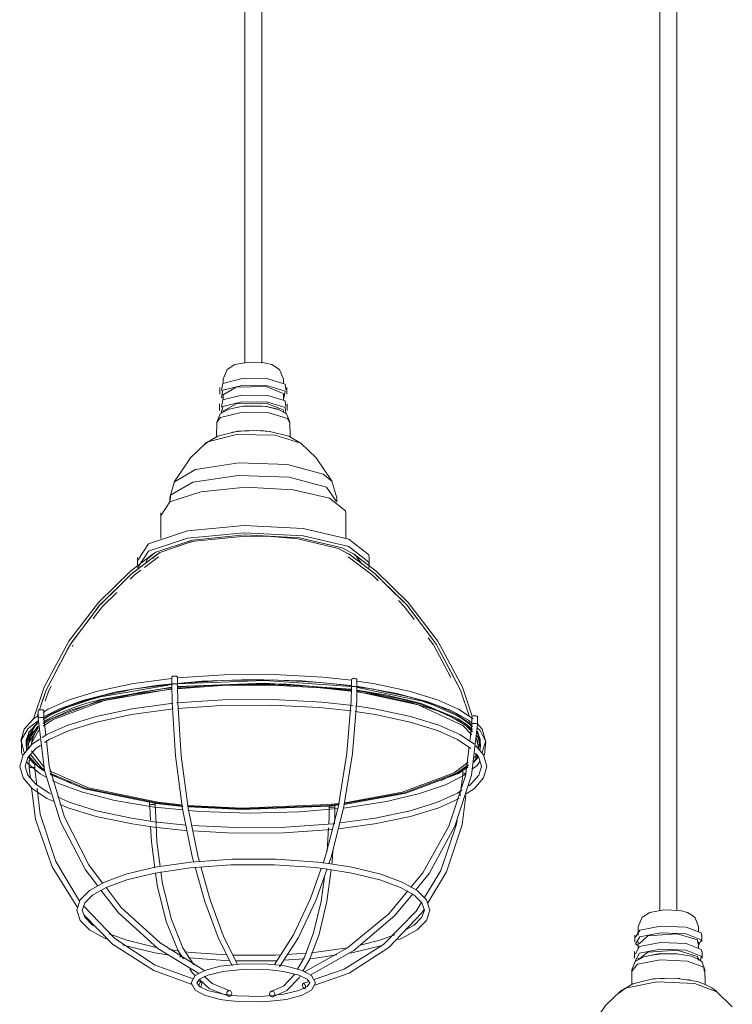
# Model space of a CAD drawing. Header units: millimetres. Extents: x 2868 to 10853, y -1210 to 7822.
# Tile 2 of 21: x 5616 to 5870, y -485 to -133. Entities that reach past the tile are written whole.
import ezdxf

# ---------------------------------------------------------------- set-up
doc = ezdxf.new("R2010")
doc.units = ezdxf.units.MM
doc.layers.add('E-LITE-EQPM', color=7, linetype='Continuous', lineweight=20)

# ---------------------------------------------------------------- blocks, each defined once
blk = doc.blocks.new('62802-7L - 64314-44-7L SAMBA Black_ribbon beige pendant lamp ø450-7L-659210-00 Isometrico PDF')
at = {"layer": 'E-LITE-EQPM', "color": 253, "lineweight": 15, "true_color": 0xaaaaaa}
for p, q in [((2588.73, 208.8), (2588.73, -451.22)), ((2594.73, -451.17), (2594.73, 208.8)), ((2440.4, 20.34), (2440.4, -255.43)), ((2446.4, -255.52), (2446.4, 20.34)), ((2432.65, -261.22), (2432.65, -262.8)), ((2454.16, -262.93), (2454.16, -261.22)), ((2431.39, -264.23), (2431.39, -266.62)), ((2432.65, -266.62), (2432.65, -268.61)), ((2454.16, -268.77), (2454.16, -266.62)), ((2455.42, -266.62), (2455.42, -264.23)), ((2431.31, -270.1), (2431.31, -272.49)), ((2442.55, -270.81), (2448.02, -271.09)), ((2455.5, -272.49), (2455.5, -270.1)), ((2432.65, -272.49), (2432.65, -272.88)), ((2448.02, -271.09), (2452.26, -272.09)), ((2454.16, -273), (2454.16, -272.49)), ((2430.4, -276.54), (2430.29, -281.8)), ((2456.52, -281.83), (2456.41, -276.54)), ((2451.12, -281.28), (2460.35, -284.13)), ((2413.6, -303.69), (2415.29, -297.75)), ((2473.22, -303.69), (2471.52, -297.75)), ((2413.59, -303.81), (2413.59, -305.12)), ((2473.22, -305.27), (2473.22, -303.81)), ((2410.36, -309.07), (2410.36, -318.18)), ((2476.45, -318.13), (2476.45, -309.07)), ((2401.98, -325.01), (2401.98, -327.64)), ((2404.3, -327.49), (2409.23, -323.73)), ((2484.83, -327.64), (2484.83, -325.01)), ((2414.25, -367.66), (2414.25, -370.41)), ((2416.18, -370.02), (2427.02, -369.27)), ((2416.25, -370.4), (2416.25, -367.66)), ((2478.46, -368.57), (2478.46, -371.3)), ((2478.47, -368.52), (2478.55, -368.45)), ((2480.46, -371.33), (2480.46, -368.57)), ((2403.88, -372.96), (2410.98, -371.97)), ((2411.06, -371.97), (2403.93, -372.97)), ((2414.25, -370.41), (2414.25, -370.43)), ((2468.72, -371.51), (2477.5, -372.5)), ((2477.94, -372.24), (2477.4, -372.17)), ((2477.43, -372.17), (2477.94, -372.24)), ((2477.5, -372.5), (2478.47, -372.63)), ((2478.48, -372.32), (2477.94, -372.24)), ((2477.94, -372.24), (2478.46, -372.31)), ((2478.46, -371.3), (2478.46, -371.32)), ((2478.55, -371.19), (2478.47, -371.26)), ((2480.49, -372.59), (2482.47, -372.89)), ((2482.62, -372.93), (2480.58, -372.62)), ((2501.62, -376.7), (2500.17, -376.3)), ((2366.53, -379.66), (2366.53, -382.43)), ((2368.53, -382.38), (2368.53, -379.66)), ((2383.86, -377.1), (2379.92, -378.38)), ((2366.53, -382.43), (2366.53, -382.45)), ((2369.61, -383.02), (2368.32, -383.85)), ((2369.23, -388.51), (2368.53, -382.38)), ((2373.87, -380.79), (2371.08, -382.17)), ((2521.55, -381.86), (2521.55, -384.58)), ((2523.55, -384.63), (2523.55, -381.86)), ((2366.44, -385.26), (2362.27, -391.33)), ((2521.55, -384.58), (2520.77, -390.76)), ((2521.73, -386.48), (2520.78, -385.58)), ((2521.55, -384.58), (2521.55, -384.6)), ((2522.47, -384.33), (2522.22, -384.34)), ((2360.37, -390.54), (2360.51, -391.01)), ((2362.35, -389.96), (2362.69, -388.94)), ((2363.13, -390.98), (2364.24, -387.63)), ((2363.13, -390.98), (2364.01, -388.32)), ((2364.15, -390.99), (2365.2, -387.85)), ((2523.83, -393.06), (2523.17, -389.63)), ((2523.68, -390.98), (2523.19, -389.49)), ((2523.68, -390.98), (2523.19, -389.49)), ((2523.21, -389.62), (2523.84, -393.05)), ((2523.89, -389.49), (2523.38, -388.57)), ((2524.46, -389.96), (2524.13, -388.98)), ((2526.44, -390.54), (2526.34, -390.87)), ((2368.52, -399.85), (2364.18, -394.07)), ((2522.16, -397.99), (2523.8, -395.69)), ((2522.98, -395.75), (2523.29, -395.13)), ((2523.29, -395.15), (2522.99, -395.78)), ((2363.26, -398.92), (2363.26, -400.31)), ((2363.26, -400.31), (2363.73, -404.02)), ((2363.26, -400.31), (2363.26, -400.33)), ((2364.18, -400), (2363.93, -400.02)), ((2365.99, -406.3), (2365.28, -400.46)), ((2518.24, -402.79), (2517.47, -409.03)), ((2517.41, -409.46), (2517.33, -410.16)), ((2406.6, -419.02), (2406.36, -413.81)), ((2407.98, -414.16), (2418.32, -415.17)), ((2408.66, -420.16), (2408.35, -413.56)), ((2408.54, -412.91), (2418.25, -413.98)), ((2408.88, -412.72), (2418.2, -413.74)), ((2417.91, -413.73), (2408.88, -412.72)), ((2417.85, -413.42), (2409.32, -412.46)), ((2419.34, -420.6), (2408.13, -419.4)), ((2469.8, -429.89), (2470.29, -421.57)), ((2602.5, -456.94), (2601.3, -453.73)), ((2580.99, -456.94), (2580.99, -459.95)), ((2602.5, -458.81), (2602.5, -456.94)), ((2579.73, -459.95), (2579.73, -462.34)), ((2603.44, -459.18), (2603.7, -460.28)), ((2603.76, -462.34), (2603.76, -459.95)), ((2580.95, -463.73), (2580.05, -463.11)), ((2580.99, -462.34), (2580.99, -464.85)), ((2602.21, -461.65), (2602.32, -462.89)), ((2603.44, -461.57), (2602.4, -463.88)), ((2602.5, -464.65), (2602.5, -462.34)), ((2413.18, -465.02), (2416.88, -465.62)), ((2417.77, -467.74), (2417.07, -467.66)), ((2462.38, -466.35), (2455.56, -466.84)), ((2579.65, -465.82), (2579.65, -468.21)), ((2584.37, -467.33), (2589.27, -466.6)), ((2602.21, -467.53), (2602.35, -468.71)), ((2603.51, -467.44), (2603.28, -469.16)), ((2603.51, -465.05), (2603.77, -466.15)), ((2603.83, -468.21), (2603.83, -465.82)), ((2461.55, -468.42), (2454.31, -468.92)), ((2580.23, -469.19), (2579.97, -468.99)), ((2580.99, -468.21), (2580.99, -468.69)), ((2602.5, -468.86), (2602.5, -468.21)), ((2604.75, -472.37), (2603.85, -469.66)), ((2604.58, -472.86), (2604.4, -471.45)), ((2578.74, -472.26), (2578.63, -477.57)), ((2604.85, -477.55), (2604.75, -472.26)), ((2424.74, -476.64), (2423.66, -476.24)), ((2463.2, -476.5), (2461.3, -477.16)), ((2586.47, -475.59), (2586.99, -475.65)), ((2598.74, -475.85), (2599.6, -476.01)), ((2434.63, -481.77), (2433.25, -481.22)), ((2461.75, -479.11), (2461.99, -479.03)), ((2614.6, -485.53), (2608.68, -479.84))]:
    blk.add_line(p, q, dxfattribs=at)
at = {"layer": 'E-LITE-EQPM', "color": 7, "lineweight": 15, "true_color": 0xfdfdfd}
for p, q in [((2440.62, -317.38), (2450.08, -317.52)), ((2449.76, -317.52), (2440.62, -317.38)), ((2459.26, -318.35), (2449.83, -317.52)), ((2450.16, -317.52), (2459.26, -318.35)), ((2400.71, -330.22), (2409.23, -323.73)), ((2404.48, -328.58), (2409.51, -324.75)), ((2404.87, -327.14), (2405.62, -325.48)), ((2485.96, -331.34), (2477.3, -324.75)), ((2483.54, -328.27), (2477.58, -323.73)), ((2402.38, -329.22), (2402.11, -328.56)), ((2402.39, -328.94), (2404.3, -327.49)), ((2484.75, -328.19), (2484.44, -329.09)), ((2388.74, -341.81), (2399.31, -331.41)), ((2393.14, -337.48), (2398.13, -332.57)), ((2488.03, -333.35), (2485.96, -331.34)), ((2489.3, -333.18), (2487.72, -331.62)), ((2489.3, -333.18), (2488.78, -332.67)), ((2497.63, -341.37), (2489.48, -333.35)), ((2494.51, -338.3), (2489.48, -333.35)), ((2496.32, -340.08), (2494.72, -338.51)), ((2497.34, -342.45), (2495.25, -340.41)), ((2500.92, -347.17), (2497.34, -342.45)), ((2508.2, -355.16), (2499.2, -343.2)), ((2378.19, -355.72), (2385.4, -346.14)), ((2506.86, -353.39), (2501.79, -346.64)), ((2507.76, -356.2), (2505.89, -353.73)), ((2370.26, -370.59), (2377.38, -357.15)), ((2378.67, -356.91), (2379.05, -356.2)), ((2514, -367.89), (2507.76, -356.2)), ((2389.28, -374.46), (2397.38, -372.74)), ((2410.98, -371.97), (2414.23, -371.6)), ((2414.28, -371.59), (2411.06, -371.97)), ((2416.44, -371.37), (2420.52, -371)), ((2420.46, -371.01), (2416.44, -371.37)), ((2477.4, -372.17), (2455.18, -370.32)), ((2455.37, -370.32), (2477.43, -372.17)), ((2455.37, -370.61), (2462.79, -371.03)), ((2462.84, -371.03), (2468.72, -371.51)), ((2491.98, -374.36), (2480.58, -372.37)), ((2482.47, -372.89), (2495.9, -375.5)), ((2496.06, -375.54), (2482.62, -372.93)), ((2496.29, -374.2), (2489.38, -372.73)), ((2366.97, -379.43), (2368.07, -376.11)), ((2385.71, -375.59), (2377.09, -378.47)), ((2384.54, -375.79), (2387.08, -375)), ((2500.17, -376.3), (2492.13, -374.39)), ((2507.91, -377.53), (2500.36, -375.2)), ((2377.01, -378.5), (2370.76, -381.39)), ((2379.92, -378.38), (2373.87, -380.79)), ((2516.41, -381.61), (2507.82, -377.74)), ((2514.83, -380.51), (2509.6, -378.17)), ((2366.14, -381.91), (2366.55, -380.7)), ((2366.14, -381.91), (2366.55, -380.7)), ((2368.54, -382.57), (2370.18, -381.47)), ((2512.88, -381.2), (2512.45, -381)), ((2512.49, -380.99), (2512.91, -381.19)), ((2517.81, -382.44), (2516.44, -381.62)), ((2519.93, -384.88), (2516.63, -382.7)), ((2364.01, -388.32), (2364.85, -385.81)), ((2364.24, -387.63), (2364.85, -385.81)), ((2365.54, -385.09), (2365.23, -385.4)), ((2366.19, -384.51), (2365.57, -385.07)), ((2520.78, -385.58), (2519.95, -384.89)), ((2362.37, -390.54), (2363.13, -393.18)), ((2362.73, -388.85), (2362.86, -388.45)), ((2362.93, -388.25), (2363.33, -387.07)), ((2523.75, -388.24), (2523.44, -387.68)), ((2524.13, -388.98), (2523.49, -387.1)), ((2523.82, -388.4), (2523.7, -387.99)), ((2524.44, -389.98), (2523.81, -388.36)), ((2524.14, -389.49), (2523.89, -388.64)), ((2524.54, -393.63), (2523.89, -389.49)), ((2524.44, -390.54), (2524.17, -391.45)), ((2524.44, -390.54), (2524.2, -389.7)), ((2360.51, -391.01), (2361.56, -394.68)), ((2362.16, -391.32), (2362.53, -393.59)), ((2362.27, -391.33), (2362.37, -393.97)), ((2524.15, -391.53), (2523.72, -393.03)), ((2524.36, -393.43), (2524.47, -393.05)), ((2526.03, -391.98), (2525.25, -394.68)), ((2526.34, -390.87), (2526.05, -391.89)), ((2363.26, -397.54), (2363.26, -398.73)), ((2363.27, -397.51), (2363.28, -397.49)), ((2363.28, -397.49), (2363.36, -397.42)), ((2363.36, -397.42), (2363.5, -397.36)), ((2363.47, -395.5), (2363.63, -395.75)), ((2363.5, -397.36), (2363.69, -397.31)), ((2523.89, -396.25), (2522.15, -398.23)), ((2522.51, -396.63), (2523.46, -395.33)), ((2364.69, -400.02), (2364.44, -400)), ((2365.2, -400.17), (2365.08, -400.1)), ((2365.26, -400.24), (2365.2, -400.17)), ((2365.26, -400.26), (2365.26, -398.62)), ((2365.26, -400.26), (2365.26, -400.24)), ((2518.28, -401.03), (2518.28, -402.46)), ((2371.04, -402.35), (2373.21, -403.31)), ((2516.06, -402.22), (2510.53, -404.66)), ((2518.28, -402.46), (2518.24, -402.76)), ((2518.28, -402.46), (2518.29, -402.49)), ((2518.28, -402.46), (2518.28, -402.46)), ((2518.38, -402.34), (2518.3, -402.41)), ((2518.52, -402.28), (2518.38, -402.34)), ((2518.71, -402.23), (2518.52, -402.28)), ((2518.95, -402.2), (2518.71, -402.23)), ((2519.2, -402.19), (2518.95, -402.2)), ((2406.35, -412.55), (2406.35, -413.59)), ((2407.27, -413.28), (2407.02, -413.3)), ((2407.53, -413.28), (2407.27, -413.28)), ((2408.35, -412.88), (2408.35, -412.64)), ((2408.35, -413.47), (2408.35, -412.91)), ((2408.35, -413.56), (2408.35, -413.55)), ((2470.56, -414.82), (2470.57, -414.48)), ((2470.57, -413.82), (2470.57, -414.48)), ((2470.57, -414.48), (2470.57, -414.5)), ((2470.57, -414.48), (2470.57, -414.48)), ((2470.66, -414.35), (2470.58, -414.42)), ((2470.8, -414.28), (2470.66, -414.35)), ((2471, -414.23), (2470.8, -414.28)), ((2471.23, -414.2), (2471, -414.23)), ((2471.49, -414.18), (2471.23, -414.2)), ((2471.75, -414.19), (2471.49, -414.18)), ((2471.99, -414.22), (2471.75, -414.19)), ((2472.21, -414.26), (2471.99, -414.22)), ((2472.39, -414.32), (2472.21, -414.26)), ((2472.51, -414.39), (2472.39, -414.32)), ((2472.56, -414.47), (2472.51, -414.39)), ((2472.57, -414.49), (2472.56, -414.47)), ((2472.56, -414.73), (2472.57, -414.5)), ((2472.57, -414.49), (2472.57, -413.55))]:
    blk.add_line(p, q, dxfattribs=at)
at = {"layer": 'E-LITE-EQPM', "color": 7, "lineweight": 15, "true_color": 0xfefefe}
for p, q in [((2407.51, -325.21), (2407.99, -324.71)), ((2408.06, -324.69), (2407.58, -325.2)), ((2378.29, -377.72), (2384.54, -375.79)), ((2364.91, -385.63), (2365.16, -384.86)), ((2364.91, -385.63), (2365.16, -384.86)), ((2408.3, -413.46), (2408.18, -413.4))]:
    blk.add_line(p, q, dxfattribs=at)
at = {"layer": 'E-LITE-EQPM', "color": 253, "lineweight": 15, "true_color": 0xaaaaaa}
for points in [[(2432.65, -261.22, 0), (2434, -257.83, 0), (2436.76, -256.08, 0), (2441.84, -255.14, 0), (2446.73, -255.31, 0)], [(2454.16, -261.22, 0), (2452.81, -257.83, 0), (2450.05, -256.08, 0), (2446.73, -255.31, 0)], [(2432.08, -265.35, 0), (2432.55, -262.79, 0), (2439.38, -261.07, 0), (2448.56, -261.2, 0)], [(2432.39, -267.96, 0), (2432.08, -267.74, 0), (2432.55, -265.19, 0), (2439.38, -263.47, 0), (2448.56, -263.6, 0)], [(2448.56, -261.2, 0), (2454.73, -263.1, 0), (2455, -265.1, 0)], [(2448.56, -263.6, 0), (2454.73, -265.5, 0), (2454.26, -268.06, 0)], [(2432.01, -271.23, 0), (2432.48, -268.65, 0), (2439.35, -266.93, 0), (2448.59, -267.06, 0)], [(2432.68, -266.86, 0), (2437.3, -264.16, 0), (2448.02, -263.92, 0)], [(2448.02, -263.92, 0), (2454.13, -266.38, 0), (2454.16, -266.62, 0)], [(2448.59, -267.06, 0), (2454.8, -268.97, 0), (2455.07, -270.98, 0)], [(2430.4, -276.65, 0), (2431.56, -273.66, 0), (2434.61, -271.95, 0), (2439.76, -270.95, 0), (2446.39, -270.89, 0), (2448.19, -271.08, 0)], [(2431.96, -273.58, 0), (2432.48, -271.05, 0), (2439.35, -269.32, 0), (2448.59, -269.45, 0)], [(2432.68, -272.73, 0), (2437.3, -270.03, 0), (2448.02, -269.79, 0)], [(2448.02, -269.79, 0), (2454.13, -272.25, 0), (2454.16, -272.49, 0)], [(2448.59, -269.45, 0), (2454.8, -271.36, 0), (2454.97, -273.43, 0)], [(2448.99, -273.29, 0), (2439.05, -273.15, 0), (2431.66, -275.01, 0), (2430.4, -276.65, 0)], [(2456.41, -276.65, 0), (2455.25, -273.66, 0), (2452.21, -271.95, 0), (2448.19, -271.08, 0)], [(2456.4, -276.75, 0), (2455.66, -275.35, 0), (2448.99, -273.29, 0)], [(2425.86, -284.71, 0), (2427.16, -283.65, 0), (2437.38, -281.09, 0), (2451.12, -281.28, 0)], [(2426.25, -284.3, 0), (2430.7, -281.61, 0), (2437.91, -279.88, 0), (2446.01, -279.63, 0), (2449.34, -279.94, 0)], [(2435.6, -280.28, 0), (2435.95, -280.21, 0), (2440.1, -279.68, 0), (2444.65, -279.58, 0), (2449.04, -279.92, 0)], [(2460.56, -284.3, 0), (2456.11, -281.61, 0), (2449.34, -279.94, 0)], [(2415.24, -297.85, 0), (2420.95, -289.34, 0), (2426.47, -284.12, 0)], [(2471.57, -297.85, 0), (2465.86, -289.34, 0), (2460.34, -284.12, 0)], [(2415.2, -297.92, 0), (2422.74, -293.5, 0), (2438.18, -291.16, 0), (2455.61, -291.79, 0)], [(2455.61, -291.79, 0), (2468.38, -295.16, 0), (2471.57, -297.85, 0)], [(2456.2, -296.31, 0), (2437.93, -295.65, 0), (2421.75, -298.1, 0), (2413.84, -302.74, 0), (2413.72, -304.56, 0)], [(2472.97, -304.88, 0), (2469.58, -299.84, 0), (2456.2, -296.31, 0)], [(2457.59, -300.76, 0), (2440.76, -299.9, 0), (2424.65, -301.49, 0), (2413.56, -305.12, 0), (2410.47, -309.81, 0)], [(2476.44, -309.3, 0), (2476.35, -308.34, 0), (2470.61, -303.85, 0), (2457.59, -300.76, 0)], [(2402.1, -328.54, 0), (2405.99, -322.69, 0), (2419.89, -318.14, 0), (2440.09, -316.14, 0), (2461.18, -317.22, 0)], [(2402.11, -325.93, 0), (2405.99, -320.06, 0), (2419.89, -315.51, 0), (2440.09, -313.51, 0), (2461.18, -314.59, 0)], [(2461.18, -314.59, 0), (2477.51, -318.46, 0), (2484.7, -324.09, 0), (2484.82, -325.34, 0)], [(2405.73, -325.33, 0), (2408.56, -323.03, 0), (2421.51, -318.79, 0), (2440.32, -316.93, 0), (2459.96, -317.93, 0)], [(2459.96, -317.93, 0), (2475.16, -321.54, 0), (2479.75, -324.04, 0)], [(2461.18, -317.22, 0), (2477.51, -321.09, 0), (2484.7, -326.72, 0), (2484.75, -328.19, 0)], [(2364.69, -383.06, 0), (2368.67, -371.34, 0), (2377.49, -354.93, 0), (2388.03, -341.06, 0), (2399.52, -329.84, 0), (2407.59, -323.65, 0)], [(2521.67, -381.74, 0), (2518.14, -371.34, 0), (2509.32, -354.93, 0), (2498.79, -341.06, 0), (2487.29, -329.84, 0), (2479.22, -323.65, 0)], [(2488.78, -332.67, 0), (2486.93, -330.85, 0), (2477.58, -323.73, 0)], [(2398.13, -332.57, 0), (2399.88, -330.85, 0), (2402.39, -328.94, 0)], [(2399.31, -331.41, 0), (2399.88, -330.85, 0), (2400.71, -330.22, 0)], [(2487.72, -331.62, 0), (2486.93, -330.85, 0), (2483.54, -328.27, 0)], [(2385.4, -346.14, 0), (2388.46, -342.08, 0), (2393.14, -337.48, 0)], [(2501.79, -346.64, 0), (2498.35, -342.08, 0), (2496.32, -340.08, 0)], [(2388.15, -342.5, 0), (2388.46, -342.08, 0), (2388.74, -341.81, 0)], [(2499.2, -343.2, 0), (2498.35, -342.08, 0), (2497.63, -341.37, 0)], [(2514.23, -366.22, 0), (2508.8, -355.96, 0), (2506.86, -353.39, 0)], [(2510.47, -359.12, 0), (2508.8, -355.96, 0), (2508.2, -355.16, 0)], [(2377.38, -357.15, 0), (2378.01, -355.96, 0), (2378.19, -355.72, 0)], [(2368.24, -380.38, 0), (2370.12, -379.14, 0), (2377.63, -375.82, 0), (2387.74, -372.73, 0), (2400.56, -370.04, 0), (2414.26, -368.23, 0)], [(2414.26, -367.61, 0), (2414.34, -367.54, 0), (2414.48, -367.48, 0), (2414.68, -367.43, 0), (2414.91, -367.39, 0), (2415.17, -367.38, 0), (2415.43, -367.38, 0), (2415.68, -367.4, 0), (2415.89, -367.44, 0), (2416.07, -367.5, 0), (2416.19, -367.56, 0)], [(2416.17, -370, 0), (2425.16, -369.14, 0), (2442.91, -368.58, 0), (2460.71, -369.09, 0), (2477.22, -370.59, 0), (2478.49, -370.76, 0)], [(2416.19, -367.99, 0), (2432.97, -366.88, 0), (2450.95, -366.79, 0), (2468.27, -367.77, 0), (2478.55, -368.89, 0)], [(2416.19, -367.56, 0), (2416.24, -367.63, 0), (2416.23, -367.71, 0)], [(2427.06, -369.27, 0), (2432.36, -368.9, 0), (2450.2, -368.77, 0), (2467.45, -369.7, 0), (2478.48, -370.9, 0)], [(2478.55, -368.45, 0), (2478.7, -368.39, 0), (2478.89, -368.34, 0), (2479.12, -368.3, 0), (2479.38, -368.29, 0), (2479.64, -368.29, 0), (2479.89, -368.32, 0), (2480.11, -368.35, 0), (2480.28, -368.41, 0), (2480.4, -368.47, 0), (2480.45, -368.54, 0), (2480.44, -368.62, 0)], [(2521.93, -382.6, 0), (2516.69, -379.14, 0), (2509.19, -375.82, 0), (2499.07, -372.73, 0), (2486.25, -370.04, 0), (2480.4, -369.16, 0)], [(2368.07, -376.11, 0), (2369.32, -372.37, 0), (2370.26, -370.59, 0)], [(2368.21, -382.11, 0), (2373.85, -379.17, 0), (2382.8, -375.95, 0), (2394.45, -373.05, 0), (2408.72, -370.7, 0), (2414.27, -370.18, 0)], [(2368.3, -385.28, 0), (2371.66, -382.99, 0), (2390.17, -376.06, 0), (2414.24, -371.9, 0)], [(2368.59, -384.31, 0), (2370.71, -382.9, 0), (2377.85, -379.71, 0), (2387.63, -376.68, 0), (2400.16, -374.01, 0), (2414.33, -372.09, 0)], [(2397.38, -372.74, 0), (2400.38, -372.1, 0), (2414.27, -370.23, 0)], [(2422.11, -433.86, 0), (2421.7, -432.39, 0), (2418.15, -414.78, 0), (2415.64, -395.86, 0), (2414.38, -376.82, 0), (2414.25, -370.41, 0)], [(2415.17, -370.15, 0), (2414.91, -370.17, 0), (2414.68, -370.2, 0), (2414.48, -370.25, 0), (2414.34, -370.3, 0), (2414.26, -370.37, 0)], [(2416.19, -370.31, 0), (2416.07, -370.25, 0), (2415.89, -370.2, 0), (2415.68, -370.17, 0), (2415.43, -370.15, 0), (2415.17, -370.15, 0)], [(2416.25, -370.39, 0), (2416.24, -370.37, 0), (2416.19, -370.31, 0)], [(2416.24, -371.9, 0), (2432.15, -370.79, 0), (2450.02, -370.65, 0), (2467.3, -371.57, 0), (2478.25, -372.75, 0)], [(2424.13, -433.65, 0), (2423.68, -432.06, 0), (2420.15, -414.6, 0), (2417.65, -395.82, 0), (2416.38, -376.9, 0), (2416.25, -370.39, 0)], [(2416.26, -371.69, 0), (2416.78, -371.64, 0), (2426.07, -370.89, 0)], [(2468.33, -434.23, 0), (2469.38, -431.26, 0), (2473.82, -413.68, 0), (2476.88, -394.88, 0), (2478.35, -376.06, 0), (2478.46, -371.3, 0)], [(2470.38, -434.42, 0), (2471.32, -431.76, 0), (2475.8, -413.99, 0), (2478.88, -395.03, 0), (2480.35, -376.06, 0), (2480.46, -371.33, 0)], [(2479.38, -371.06, 0), (2479.12, -371.07, 0), (2478.89, -371.1, 0), (2478.7, -371.14, 0), (2478.55, -371.19, 0)], [(2480.46, -371.33, 0), (2480.45, -371.3, 0), (2480.4, -371.24, 0), (2480.28, -371.18, 0), (2480.11, -371.13, 0), (2479.89, -371.09, 0), (2479.64, -371.06, 0), (2479.38, -371.06, 0)], [(2521.72, -384.39, 0), (2520.37, -383.17, 0), (2514.31, -379.77, 0), (2505.83, -376.52, 0), (2494.67, -373.55, 0), (2480.85, -371.08, 0), (2480.39, -371.01, 0)], [(2489.38, -372.73, 0), (2486.43, -372.1, 0), (2480.4, -371.19, 0)], [(2480.43, -372.91, 0), (2502.36, -377.65, 0), (2518.24, -385.06, 0), (2521.49, -388.42, 0)], [(2368.26, -384.47, 0), (2370.73, -382.86, 0), (2388.15, -376.19, 0)], [(2388.18, -376.18, 0), (2370.73, -382.86, 0), (2368.3, -384.46, 0)], [(2387.08, -375, 0), (2387.85, -374.76, 0), (2389.28, -374.46, 0)], [(2415.93, -376.99, 0), (2432.51, -375.86, 0), (2450.53, -375.75, 0), (2467.94, -376.7, 0), (2478.94, -377.89, 0)], [(2521.4, -386.66, 0), (2520.92, -386.12, 0), (2516.1, -382.9, 0), (2508.96, -379.71, 0), (2499.18, -376.68, 0), (2486.65, -374.01, 0), (2480.29, -373.04, 0)], [(2495.9, -375.5, 0), (2503.12, -377.46, 0), (2512.35, -380.93, 0)], [(2512.31, -380.93, 0), (2503.12, -377.46, 0), (2496.06, -375.54, 0)], [(2500.15, -375.13, 0), (2498.96, -374.76, 0), (2496.29, -374.2, 0)], [(2366.55, -379.61, 0), (2366.63, -379.54, 0), (2366.77, -379.48, 0), (2366.96, -379.43, 0), (2367.19, -379.4, 0), (2367.45, -379.38, 0), (2367.71, -379.38, 0), (2367.96, -379.41, 0)], [(2367.93, -389.34, 0), (2369.65, -388.2, 0), (2377.15, -384.88, 0), (2387.26, -381.77, 0), (2400.08, -379.07, 0), (2414.72, -377.11, 0)], [(2367.96, -379.41, 0), (2368.18, -379.45, 0), (2368.35, -379.5, 0), (2368.47, -379.56, 0), (2368.53, -379.64, 0), (2368.51, -379.71, 0)], [(2368.82, -391.13, 0), (2370.45, -390.04, 0), (2377.59, -386.85, 0), (2387.37, -383.81, 0), (2399.9, -381.13, 0), (2414.74, -379.11, 0)], [(2416.37, -378.98, 0), (2431.9, -377.89, 0), (2449.79, -377.73, 0), (2467.11, -378.63, 0), (2478.35, -379.84, 0)], [(2522.4, -391.68, 0), (2517.16, -388.2, 0), (2509.66, -384.88, 0), (2499.55, -381.77, 0), (2486.74, -379.07, 0), (2479.97, -378.05, 0)], [(2509.42, -378.09, 0), (2508.75, -377.79, 0), (2508.08, -377.59, 0)], [(2360.37, -390.54, 0), (2361.56, -386.4, 0), (2364.88, -382.6, 0), (2366.57, -381.48, 0)], [(2361.08, -395.71, 0), (2360.52, -394.77, 0), (2360.56, -390.05, 0), (2362.99, -386.13, 0), (2366.59, -383.19, 0)], [(2366.53, -382.43, 0), (2368.76, -401.12, 0), (2374.45, -419.44, 0), (2383.39, -436.63, 0), (2387.72, -442.24, 0)], [(2367.45, -382.14, 0), (2367.19, -382.16, 0), (2366.96, -382.2, 0), (2366.77, -382.25, 0), (2366.63, -382.31, 0), (2366.55, -382.38, 0)], [(2367.96, -382.15, 0), (2367.71, -382.14, 0), (2367.45, -382.14, 0)], [(2368.53, -382.38, 0), (2368.53, -382.36, 0), (2368.47, -382.29, 0), (2368.35, -382.23, 0), (2368.18, -382.19, 0), (2367.96, -382.15, 0)], [(2521.18, -393.26, 0), (2516.36, -390.04, 0), (2509.22, -386.85, 0), (2499.44, -383.81, 0), (2486.91, -381.13, 0), (2479.86, -380.06, 0)], [(2521.67, -387.31, 0), (2519.21, -384.97, 0), (2512.88, -381.2, 0)], [(2512.91, -381.19, 0), (2519.21, -384.97, 0), (2521.71, -387.33, 0)], [(2518.3, -382.58, 0), (2515.89, -380.98, 0), (2514.83, -380.51, 0)], [(2521.57, -381.81, 0), (2521.65, -381.74, 0), (2521.79, -381.67, 0), (2521.98, -381.63, 0), (2522.22, -381.59, 0)], [(2522.22, -381.59, 0), (2522.47, -381.58, 0), (2522.73, -381.58, 0), (2522.98, -381.6, 0), (2523.2, -381.64, 0), (2523.37, -381.7, 0), (2523.49, -381.76, 0), (2523.55, -381.83, 0), (2523.53, -381.91, 0)], [(2362.16, -392.48, 0), (2363.05, -389.37, 0), (2365.89, -386.12, 0), (2366.75, -385.54, 0)], [(2362.97, -392.96, 0), (2363.05, -391.34, 0), (2366.48, -385.91, 0)], [(2366.53, -385.9, 0), (2363.05, -391.34, 0), (2362.98, -392.94, 0)], [(2363.98, -392.14, 0), (2364.08, -391.35, 0), (2366.72, -386.72, 0)], [(2501.54, -443.72, 0), (2506.24, -437.94, 0), (2515.48, -420.98, 0), (2521.33, -402.8, 0), (2523.55, -384.63, 0)], [(2522.22, -384.34, 0), (2521.98, -384.37, 0), (2521.79, -384.41, 0), (2521.65, -384.47, 0), (2521.57, -384.53, 0)], [(2523.55, -384.63, 0), (2523.55, -384.61, 0), (2523.49, -384.53, 0), (2523.37, -384.47, 0), (2523.2, -384.41, 0), (2522.98, -384.37, 0), (2522.73, -384.34, 0), (2522.47, -384.33, 0)], [(2525.75, -395.86, 0), (2526.06, -395.41, 0), (2526.46, -390.83, 0), (2524.43, -386.84, 0), (2523.37, -385.88, 0)], [(2526.44, -390.54, 0), (2525.25, -386.4, 0), (2523.49, -384.38, 0)], [(2359.9, -399.64, 0), (2361.09, -395.48, 0), (2364.41, -391.68, 0), (2367.04, -389.93, 0)], [(2389.55, -441.33, 0), (2384.61, -434.82, 0), (2375.93, -417.77, 0), (2370.49, -399.62, 0), (2369.44, -390.35, 0)], [(2524.65, -392.48, 0), (2523.76, -389.37, 0), (2523.23, -388.77, 0)], [(2361.9, -399.64, 0), (2362.8, -396.52, 0), (2365.63, -393.26, 0), (2367.29, -392.15, 0)], [(2520.54, -392.64, 0), (2519.23, -403.01, 0), (2513.31, -420.95, 0), (2504.03, -437.64, 0), (2499.86, -442.66, 0)], [(2526.91, -399.64, 0), (2525.72, -395.48, 0), (2522.96, -392.31, 0)], [(2363.25, -396.09, 0), (2366.86, -400.06, 0), (2368.55, -401.27, 0)], [(2368.36, -400.56, 0), (2367.6, -399.99, 0), (2363.59, -395.3, 0)], [(2363.63, -395.3, 0), (2367.6, -399.99, 0), (2368.35, -400.55, 0)], [(2524.91, -399.64, 0), (2524.02, -396.52, 0), (2522.69, -394.99, 0)], [(2359.9, -399.64, 0), (2361.09, -403.79, 0), (2364.41, -407.6, 0), (2369.65, -411.07, 0), (2371.94, -412.09, 0)], [(2361.9, -399.64, 0), (2362.8, -402.75, 0), (2365.63, -406.01, 0), (2370.45, -409.23, 0), (2371.04, -409.5, 0)], [(2369.36, -403.44, 0), (2367.22, -402.31, 0), (2362.88, -398.71, 0), (2362.36, -397.84, 0)], [(2363.92, -400.02, 0), (2363.69, -400.06, 0), (2363.5, -400.12, 0), (2363.36, -400.19, 0), (2363.28, -400.26, 0)], [(2475.92, -413.21, 0), (2497.86, -409.27, 0), (2516.79, -402.19, 0), (2520.18, -399.86, 0)], [(2475.97, -412.96, 0), (2497.33, -409.11, 0), (2516.08, -402.1, 0), (2520.23, -399.1, 0)], [(2520.29, -399.09, 0), (2516.08, -402.1, 0), (2497.33, -409.11, 0), (2476.05, -412.96, 0)], [(2520.24, -398.09, 0), (2515.15, -401.97, 0), (2496.64, -408.9, 0), (2476.12, -412.64, 0)], [(2526.91, -399.64, 0), (2525.72, -403.79, 0), (2522.4, -407.6, 0), (2519.52, -409.51, 0)], [(2524.91, -399.64, 0), (2524.02, -402.75, 0), (2521.18, -406.01, 0), (2520.38, -406.55, 0)], [(2521.74, -400.55, 0), (2523.38, -399.29, 0), (2524.32, -397.94, 0)], [(2409.32, -412.46, 0), (2384.46, -407.31, 0), (2370.53, -401.28, 0)], [(2370.63, -402.02, 0), (2383.69, -407.5, 0), (2408.88, -412.72, 0)], [(2408.88, -412.72, 0), (2383.69, -407.5, 0), (2370.64, -402.04, 0)], [(2370.77, -402.59, 0), (2383.11, -407.64, 0), (2408.54, -412.91, 0)], [(2475.56, -414.54, 0), (2476.47, -414.46, 0), (2490.96, -412.19, 0), (2502.85, -409.35, 0), (2512.05, -406.18, 0), (2518.76, -402.83, 0), (2519.42, -402.33, 0)], [(2364.16, -407.33, 0), (2365.59, -418.5, 0), (2371.53, -435.49, 0), (2380.53, -450.09, 0)], [(2381.33, -447.75, 0), (2372.86, -433.63, 0), (2367.25, -416.76, 0), (2366.13, -407.46, 0)], [(2407.98, -414.16, 0), (2393.86, -411.78, 0), (2382.38, -408.88, 0), (2373.59, -405.68, 0), (2371.66, -404.66, 0)], [(2373.36, -410.53, 0), (2377.59, -412.43, 0), (2387.37, -415.47, 0), (2399.9, -418.14, 0), (2408.13, -419.4, 0)], [(2517.02, -411.13, 0), (2509.66, -414.4, 0), (2499.55, -417.5, 0), (2486.74, -420.2, 0), (2473.9, -421.92, 0)], [(2517.95, -408.17, 0), (2516.36, -409.23, 0), (2509.22, -412.43, 0), (2499.44, -415.47, 0), (2486.91, -418.14, 0), (2474.39, -419.85, 0)], [(2505.77, -448.43, 0), (2512.42, -437.31, 0), (2518.07, -420.51, 0), (2519.35, -410.1, 0)], [(2374.22, -413.1, 0), (2377.15, -414.4, 0), (2387.26, -417.5, 0), (2400.08, -420.2, 0), (2407.87, -421.38, 0)], [(2474.2, -412.87, 0), (2470.03, -413.32, 0), (2439.37, -414.57, 0), (2419.83, -413.6, 0)], [(2474.13, -413.19, 0), (2470.38, -413.59, 0), (2439.31, -414.86, 0), (2419.9, -413.91, 0)], [(2420.2, -413.92, 0), (2439.31, -414.86, 0), (2470.38, -413.59, 0), (2474.07, -413.19, 0)], [(2420.25, -414.15, 0), (2439.27, -415.08, 0), (2470.64, -413.8, 0), (2474.02, -413.43, 0)], [(2420.28, -415.36, 0), (2424.32, -415.76, 0), (2442.04, -416.38, 0), (2459.87, -415.92, 0), (2473.66, -414.71, 0)], [(2470.36, -420.35, 0), (2470.52, -417.56, 0), (2470.56, -415.05, 0)], [(2472.36, -420.19, 0), (2472.53, -417.19, 0), (2472.56, -414.73, 0)], [(2408.18, -435.84, 0), (2406.96, -426.64, 0), (2406.7, -421.08, 0)], [(2419.71, -422.62, 0), (2418.87, -422.58, 0), (2407.87, -421.38, 0)], [(2410.14, -435.43, 0), (2408.95, -426.43, 0), (2408.67, -420.39, 0)], [(2472.38, -420.13, 0), (2471.86, -420.2, 0), (2454.91, -421.39, 0), (2437.02, -421.54, 0), (2421.28, -420.72, 0)], [(2471.86, -422.2, 0), (2471.44, -422.25, 0), (2454.3, -423.41, 0), (2436.28, -423.53, 0), (2421.65, -422.73, 0)], [(2516.25, -418.86, 0), (2516.07, -420.31, 0), (2510.44, -436.84, 0), (2504.59, -446.46, 0)], [(2471.47, -434.63, 0), (2471.59, -433.76, 0), (2471.82, -429.77, 0)], [(2380.29, -450.98, 0), (2381.48, -447.29, 0), (2384.86, -443.95, 0), (2390.16, -440.97, 0), (2397.85, -438.18, 0), (2408.22, -435.71, 0), (2421.13, -433.83, 0), (2435.96, -432.81, 0), (2451.6, -432.83, 0), (2466.34, -433.9, 0), (2470.2, -434.37, 0)], [(2382.29, -450.98, 0), (2383.13, -448.42, 0), (2385.97, -445.62, 0), (2390.82, -442.87, 0), (2398.14, -440.18, 0), (2408.17, -437.75, 0), (2420.8, -435.88, 0), (2435.41, -434.83, 0), (2450.92, -434.81, 0), (2465.57, -435.83, 0), (2469.93, -436.35, 0)], [(2435.81, -470.97, 0), (2430.82, -460.8, 0), (2426.03, -447.89, 0), (2422.62, -435.67, 0)], [(2437.55, -469.98, 0), (2432.67, -460.06, 0), (2427.96, -447.37, 0), (2424.64, -435.5, 0)], [(2451.21, -470.09, 0), (2457.73, -459.84, 0), (2463.89, -446.82, 0), (2467.68, -436.08, 0)], [(2452.82, -471.29, 0), (2459.5, -460.77, 0), (2465.77, -447.52, 0), (2469.74, -436.23, 0)], [(2506.53, -450.98, 0), (2505.33, -447.29, 0), (2501.95, -443.95, 0), (2496.65, -440.97, 0), (2488.96, -438.18, 0), (2478.59, -435.71, 0), (2470.2, -434.37, 0)], [(2418.43, -468.46, 0), (2416.53, -465.51, 0), (2412.28, -455.08, 0), (2409.02, -442.08, 0), (2408.42, -437.64, 0)], [(2422.14, -470.56, 0), (2418.27, -464.53, 0), (2414.16, -454.39, 0), (2410.97, -441.65, 0), (2410.39, -437.28, 0)], [(2459.23, -472.09, 0), (2461.71, -467.8, 0), (2464.93, -459.16, 0), (2467.63, -447.87, 0), (2468.84, -439.16, 0)], [(2461.08, -472.86, 0), (2463.56, -468.55, 0), (2466.9, -459.56, 0), (2469.64, -447.98, 0), (2471.22, -436.51, 0)], [(2504.53, -450.98, 0), (2503.68, -448.42, 0), (2500.85, -445.62, 0), (2495.99, -442.87, 0), (2488.67, -440.18, 0), (2478.64, -437.75, 0), (2469.93, -436.35, 0)], [(2425.73, -472.44, 0), (2410.06, -462.75, 0), (2396.16, -450.04, 0), (2390.8, -442.97, 0)], [(2388.96, -443.86, 0), (2395.18, -451.92, 0), (2409.32, -464.69, 0), (2423.91, -473.66, 0)], [(2498.64, -444.13, 0), (2491.78, -452.37, 0), (2477.09, -464.5, 0), (2461.9, -472.95, 0)], [(2463.74, -474.2, 0), (2479.29, -465.41, 0), (2494.01, -452.97, 0), (2500.37, -445.16, 0)], [(2421.88, -475.59, 0), (2408.37, -470.62, 0), (2393.86, -461.14, 0), (2382.84, -449.65, 0)], [(2503.45, -448.35, 0), (2501.61, -451.37, 0), (2489.94, -463.31, 0), (2475.89, -472.13, 0), (2465.21, -475.81, 0)], [(2380.29, -450.98, 0), (2381.48, -454.67, 0), (2384.86, -458.02, 0), (2390.16, -460.99, 0), (2391.31, -461.41, 0)], [(2382.29, -450.98, 0), (2383.13, -453.55, 0), (2385.97, -456.35, 0), (2386.33, -456.55, 0)], [(2383, -452.78, 0), (2393.13, -463.12, 0), (2407.9, -472.61, 0), (2421.54, -477.59, 0)], [(2465.41, -477.82, 0), (2477.67, -473.49, 0), (2491.81, -464.36, 0), (2503.55, -452.13, 0), (2504.3, -450.89, 0)], [(2506.53, -450.98, 0), (2505.33, -454.67, 0), (2501.95, -458.02, 0), (2496.65, -460.99, 0), (2495.03, -461.58, 0)], [(2504.53, -450.98, 0), (2503.68, -453.55, 0), (2500.85, -456.35, 0), (2498.03, -457.95, 0)], [(2580.99, -456.94, 0), (2582.34, -453.55, 0), (2585.1, -451.8, 0), (2590.17, -450.86, 0), (2595.86, -451.15, 0), (2598.53, -451.86, 0), (2600.41, -452.88, 0), (2601.3, -453.73, 0)], [(2580.05, -460.71, 0), (2581.52, -458.19, 0), (2588.98, -456.69, 0), (2598.06, -457.1, 0), (2603.44, -459.18, 0)], [(2391.84, -459.47, 0), (2398.14, -461.79, 0), (2408.17, -464.21, 0), (2408.89, -464.33, 0)], [(2493.96, -459.84, 0), (2488.67, -461.79, 0), (2482.06, -463.39, 0)], [(2580.05, -463.11, 0), (2581.52, -460.58, 0), (2588.98, -459.08, 0), (2598.06, -459.49, 0), (2603.44, -461.57, 0)], [(2581.27, -463.03, 0), (2584.37, -460.16, 0), (2594.84, -459.47, 0), (2602.21, -461.65, 0)], [(2396.79, -463.4, 0), (2397.85, -463.79, 0), (2408.22, -466.26, 0), (2412.69, -466.97, 0)], [(2477.06, -464.45, 0), (2466.02, -466.09, 0), (2464.25, -466.22, 0)], [(2489.59, -463.56, 0), (2488.96, -463.79, 0), (2478.59, -466.26, 0), (2477.54, -466.41, 0)], [(2579.97, -466.59, 0), (2581.46, -464.05, 0), (2588.97, -462.54, 0), (2598.1, -462.95, 0), (2603.51, -465.05, 0)], [(2433.83, -467.01, 0), (2421.24, -466.14, 0), (2418.97, -465.87, 0)], [(2453.38, -467, 0), (2451.4, -467.14, 0), (2436.06, -467.15, 0)], [(2473.21, -467.04, 0), (2465.68, -468.14, 0), (2463.44, -468.29, 0)], [(2578.74, -472.37, 0), (2579.9, -469.38, 0), (2582.94, -467.67, 0), (2588.09, -466.67, 0), (2594.73, -466.61, 0), (2600.02, -467.51, 0), (2602.89, -468.8, 0), (2603.85, -469.66, 0)], [(2579.97, -468.99, 0), (2581.46, -466.44, 0), (2588.97, -464.94, 0), (2598.1, -465.35, 0), (2603.51, -467.44, 0)], [(2581.09, -468.63, 0), (2584.37, -466.03, 0), (2594.84, -465.34, 0), (2602.21, -467.53, 0)], [(2434.9, -469.11, 0), (2420.47, -468.07, 0), (2420.21, -468.03, 0)], [(2421.22, -477, 0), (2422.63, -474.39, 0), (2425.96, -472.57, 0), (2431.6, -471.08, 0), (2439.6, -470.19, 0), (2448.68, -470.28, 0), (2452.63, -470.68, 0)], [(2451.93, -469.08, 0), (2450.86, -469.16, 0), (2437.08, -469.14, 0)], [(2437.55, -469.98, 0), (2437.55, -469.98, 0), (2437.62, -470.17, 0), (2437.62, -470.38, 0)], [(2451.11, -470.57, 0), (2451.11, -470.36, 0), (2451.16, -470.17, 0)], [(2465.59, -477, 0), (2464.18, -474.39, 0), (2460.85, -472.57, 0), (2455.21, -471.08, 0), (2452.63, -470.68, 0)], [(2604.4, -471.45, 0), (2598.58, -469.2, 0), (2588.76, -468.76, 0), (2580.68, -470.38, 0), (2578.81, -472.67, 0)], [(2422.75, -474.48, 0), (2421.67, -473.49, 0), (2420.72, -472.02, 0)], [(2423.22, -477, 0), (2424.17, -475.72, 0), (2427.15, -474.27, 0), (2432.65, -472.93, 0), (2440.54, -472.15, 0), (2449.31, -472.33, 0), (2452.37, -472.66, 0)], [(2425.73, -472.44, 0), (2425.75, -472.46, 0), (2425.79, -472.55, 0), (2425.8, -472.69, 0)], [(2434.97, -479.8, 0), (2428.71, -477.27, 0), (2425.88, -474.66, 0)], [(2449.95, -480.02, 0), (2454.14, -478.13, 0), (2458.1, -474.05, 0)], [(2450.32, -481.98, 0), (2455.34, -479.73, 0), (2459.74, -475.19, 0), (2460.17, -474.45, 0)], [(2463.59, -477, 0), (2462.64, -475.72, 0), (2459.66, -474.27, 0), (2454.17, -472.93, 0), (2452.37, -472.66, 0)], [(2461.87, -473.2, 0), (2461.86, -473.06, 0), (2461.88, -472.97, 0)], [(2421.22, -477, 0), (2422.63, -479.6, 0), (2425.96, -481.42, 0), (2431.6, -482.91, 0), (2434.18, -483.32, 0)], [(2423.22, -477, 0), (2424.17, -478.27, 0), (2427.15, -479.72, 0), (2432.65, -481.07, 0), (2434.44, -481.33, 0)], [(2424.17, -477.35, 0), (2424.1, -477.6, 0), (2424.06, -477.85, 0), (2424.05, -478.09, 0)], [(2433.01, -481.12, 0), (2427.66, -478.97, 0), (2424.17, -475.78, 0)], [(2424.84, -477.87, 0), (2424.91, -477.62, 0), (2424.95, -477.37, 0), (2424.96, -477.13, 0), (2424.93, -476.93, 0), (2424.88, -476.77, 0), (2424.81, -476.67, 0), (2424.71, -476.63, 0), (2424.6, -476.67, 0), (2424.48, -476.76, 0), (2424.37, -476.91, 0), (2424.26, -477.11, 0), (2424.17, -477.35, 0)], [(2424.41, -478.56, 0), (2424.53, -478.46, 0), (2424.64, -478.31, 0), (2424.75, -478.11, 0), (2424.84, -477.87, 0)], [(2465.59, -477, 0), (2464.18, -479.6, 0), (2460.85, -481.42, 0), (2455.21, -482.91, 0), (2447.21, -483.8, 0), (2438.13, -483.71, 0), (2434.18, -483.32, 0)], [(2463.59, -477, 0), (2462.64, -478.27, 0), (2459.66, -479.72, 0), (2454.17, -481.07, 0), (2446.27, -481.84, 0), (2437.5, -481.66, 0), (2434.44, -481.33, 0)], [(2461.96, -477.88, 0), (2461.87, -477.65, 0), (2461.75, -477.44, 0), (2461.62, -477.29, 0), (2461.49, -477.19, 0), (2461.36, -477.15, 0), (2461.24, -477.19, 0), (2461.13, -477.28, 0), (2461.06, -477.44, 0), (2461.02, -477.64, 0), (2461.01, -477.88, 0), (2461.04, -478.13, 0), (2461.1, -478.39, 0)], [(2461.1, -478.39, 0), (2461.19, -478.62, 0), (2461.3, -478.83, 0), (2461.43, -478.98, 0), (2461.56, -479.08, 0)], [(2461.82, -479.08, 0), (2461.92, -478.99, 0), (2461.99, -478.83, 0), (2462.03, -478.63, 0), (2462.04, -478.39, 0), (2462.02, -478.14, 0), (2461.96, -477.88, 0)], [(2573.99, -480.72, 0), (2576.45, -478.89, 0), (2587.61, -476.65, 0), (2601.2, -477.26, 0), (2609.25, -480.37, 0)], [(2574.59, -480.02, 0), (2579.04, -477.33, 0), (2586.25, -475.6, 0), (2594.35, -475.35, 0), (2602.17, -476.56, 0), (2604.92, -477.53, 0), (2607.3, -478.81, 0), (2608.89, -480.02, 0)], [(2585.75, -475.69, 0), (2586.55, -475.58, 0), (2590.99, -475.29, 0), (2595.53, -475.44, 0), (2595.89, -475.47, 0)], [(2435.7, -480.9, 0), (2435.7, -480.64, 0), (2435.65, -480.39, 0), (2435.53, -480.17, 0), (2435.37, -479.99, 0), (2435.16, -479.86, 0), (2434.93, -479.79, 0), (2434.7, -479.8, 0), (2434.46, -479.87, 0), (2434.25, -480, 0), (2434.08, -480.19, 0), (2433.96, -480.41, 0), (2433.89, -480.66, 0)], [(2433.89, -480.66, 0), (2433.89, -480.92, 0), (2433.94, -481.18, 0), (2434.06, -481.4, 0), (2434.22, -481.58, 0), (2434.43, -481.71, 0), (2434.66, -481.77, 0), (2434.9, -481.77, 0), (2435.13, -481.7, 0), (2435.34, -481.57, 0), (2435.51, -481.38, 0), (2435.63, -481.16, 0), (2435.7, -480.9, 0)], [(2449.95, -480.02, 0), (2449.78, -480.07, 0), (2449.57, -480.19, 0), (2449.39, -480.36, 0), (2449.26, -480.59, 0), (2449.19, -480.83, 0), (2449.19, -481.09, 0)], [(2449.19, -481.09, 0), (2449.25, -481.35, 0), (2449.37, -481.58, 0), (2449.54, -481.77, 0), (2449.75, -481.91, 0), (2449.99, -481.99, 0), (2450.24, -482, 0), (2450.48, -481.94, 0), (2450.69, -481.82, 0), (2450.87, -481.64, 0), (2451, -481.42, 0), (2451.07, -481.17, 0), (2451.07, -480.91, 0)], [(2451.07, -480.91, 0), (2451.01, -480.65, 0), (2450.89, -480.42, 0), (2450.72, -480.23, 0), (2450.51, -480.09, 0), (2450.27, -480.02, 0), (2450.02, -480.01, 0)], [(2563.57, -493.57, 0), (2569.29, -485.06, 0), (2574.81, -479.84, 0)]]:
    blk.add_polyline3d(points, dxfattribs=at)
at = {"layer": 'E-LITE-EQPM', "color": 7, "lineweight": 15, "true_color": 0xfdfdfd}
for points in [[(2407.99, -324.71, 0), (2410.04, -323.22, 0), (2420.39, -319.59, 0)], [(2420.45, -319.58, 0), (2410.04, -323.22, 0), (2408.06, -324.69, 0)], [(2420.44, -319.58, 0), (2422.44, -319.17, 0), (2440.45, -317.38, 0)], [(2440.45, -317.38, 0), (2422.44, -319.17, 0), (2420.51, -319.57, 0)], [(2459.26, -318.35, 0), (2473.82, -321.8, 0), (2478.21, -324.19, 0)], [(2478.15, -324.19, 0), (2473.82, -321.8, 0), (2459.26, -318.35, 0)], [(2479.75, -324.04, 0), (2481.86, -326.78, 0), (2481.92, -327.02, 0)], [(2399.42, -332.73, 0), (2400.85, -331.34, 0), (2403.25, -329.52, 0)], [(2386.2, -346.76, 0), (2389.47, -342.45, 0), (2394.57, -337.47, 0)], [(2366.97, -379.43, 0), (2369.32, -372.37, 0), (2378.01, -355.96, 0), (2388.15, -342.5, 0)], [(2520.66, -381.88, 0), (2517.5, -372.37, 0), (2510.47, -359.12, 0)], [(2478.28, -371.08, 0), (2447.54, -368.92, 0), (2416.18, -370.2, 0)], [(2520.66, -381.88, 0), (2517.5, -372.37, 0), (2514.23, -366.22, 0)], [(2369.05, -376.38, 0), (2370.35, -372.49, 0), (2371.15, -370.99, 0)], [(2414.31, -371.35, 0), (2388.95, -375.69, 0), (2383.86, -377.1, 0)], [(2414.24, -370.4, 0), (2388.95, -374.73, 0), (2385.79, -375.57, 0)], [(2388.15, -376.19, 0), (2389.48, -375.85, 0), (2403.88, -372.96, 0)], [(2403.93, -372.97, 0), (2389.48, -375.85, 0), (2388.18, -376.18, 0)], [(2478.27, -372.04, 0), (2447.54, -369.88, 0), (2416.26, -371.15, 0)], [(2454.98, -370.31, 0), (2447.5, -370.1, 0), (2420.48, -371, 0)], [(2420.55, -371, 0), (2447.5, -370.1, 0), (2455.17, -370.31, 0)], [(2426.07, -370.89, 0), (2447.44, -370.39, 0), (2455.36, -370.61, 0)], [(2507.62, -377.66, 0), (2503.71, -376.35, 0), (2480.63, -371.42, 0)], [(2370.36, -381.35, 0), (2370.92, -380.98, 0), (2378.06, -377.79, 0), (2378.29, -377.72, 0)], [(2516.41, -382.57, 0), (2503.7, -377.31, 0), (2501.62, -376.7, 0)], [(2370.62, -381.46, 0), (2370.02, -381.81, 0), (2368.28, -382.91, 0)], [(2371.08, -382.17, 0), (2370.02, -382.77, 0), (2369.61, -383.02, 0)], [(2521.72, -385.51, 0), (2519.96, -383.93, 0), (2517.97, -382.54, 0)], [(2521.37, -384.95, 0), (2520.71, -384.19, 0), (2518.3, -382.58, 0)], [(2365.14, -385.49, 0), (2362.26, -390.37, 0), (2362.17, -391.1, 0)], [(2362.37, -390.54, 0), (2363.27, -387.44, 0), (2366.1, -384.19, 0), (2366.62, -383.84, 0)], [(2523.7, -387.97, 0), (2523.55, -387.44, 0), (2523.35, -387.21, 0)], [(2524.5, -392.91, 0), (2524.55, -392.67, 0), (2524.46, -390.06, 0)], [(2363.09, -396.44, 0), (2364.88, -398.48, 0), (2368.82, -401.08, 0)], [(2365.08, -400.1, 0), (2364.91, -400.05, 0), (2364.69, -400.02, 0)], [(2519.86, -399.85, 0), (2516.69, -401.94, 0), (2516.28, -402.12, 0)], [(2376.91, -404.94, 0), (2377.63, -405.26, 0), (2378.28, -405.45, 0)], [(2406.45, -413.46, 0), (2406.37, -413.53, 0), (2406.36, -413.61, 0)], [(2407.02, -413.3, 0), (2406.79, -413.33, 0), (2406.59, -413.39, 0), (2406.45, -413.46, 0)], [(2408.18, -413.4, 0), (2408, -413.34, 0), (2407.78, -413.3, 0), (2407.53, -413.28, 0)], [(2408.35, -413.55, 0), (2408.35, -413.54, 0), (2408.3, -413.46, 0)]]:
    blk.add_polyline3d(points, dxfattribs=at)

msp = doc.modelspace()

# ---------------------------------------------------------------- block references
at = {"layer": 'E-LITE-EQPM', "color": 253, "lineweight": 15, "true_color": 0xaaaaaa}
msp.add_blockref('62802-7L - 64314-44-7L SAMBA Black_ribbon beige pendant lamp ø450-7L-659210-00 Isometrico PDF', (3255.83, 0), dxfattribs=at)

doc.saveas('drawing.dxf')
